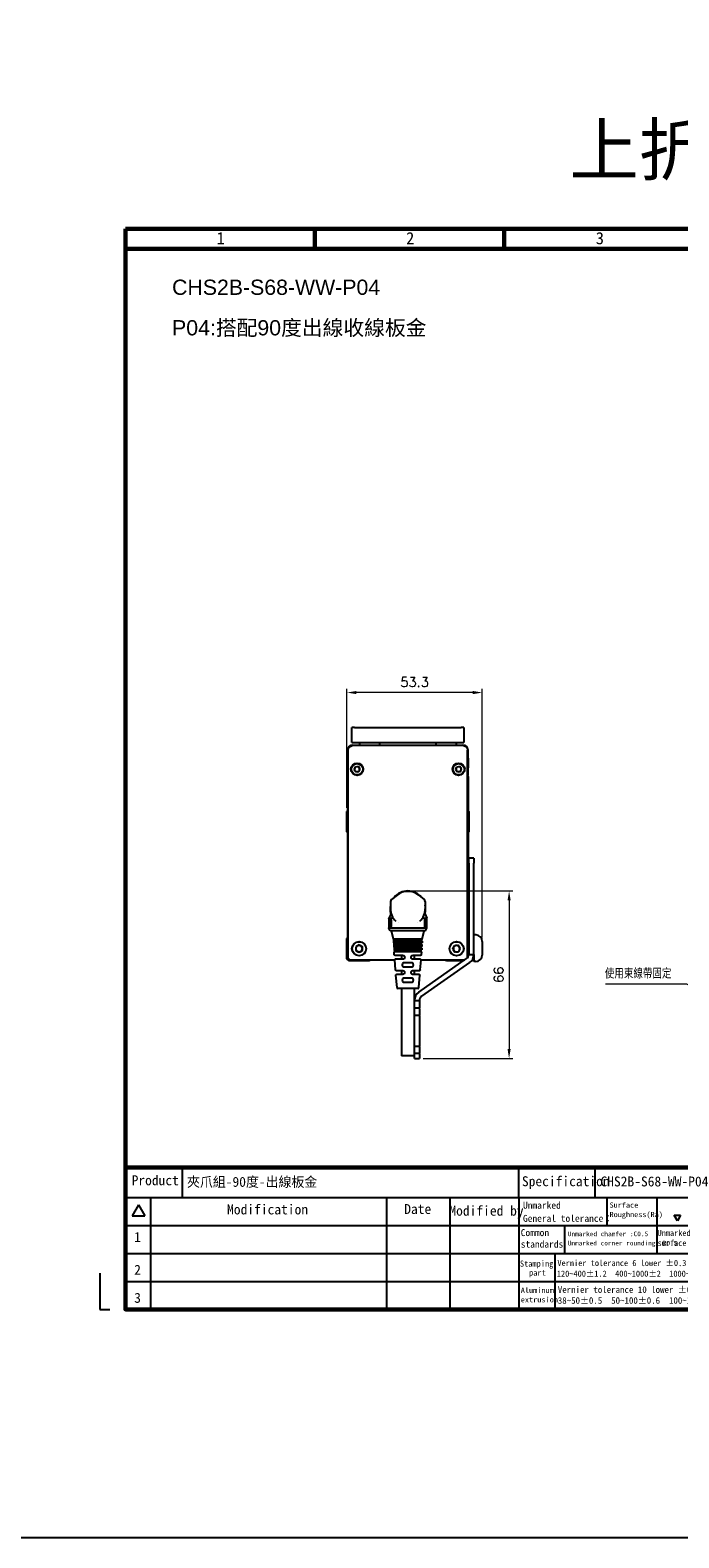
# Model space of a CAD drawing. Header units: inches. Extents: x 0 to 6721, y -3375 to 1330.
# Tile 171 of 198: x 6019 to 6274, y -1544 to -950. Entities that reach past the tile are written whole.
import ezdxf
from ezdxf.enums import TextEntityAlignment as Align

# ---------------------------------------------------------------- set-up
doc = ezdxf.new("R2010")
doc.units = ezdxf.units.IN
doc.header["$MEASUREMENT"] = 0
doc.linetypes.add('SLD-實線', pattern=[0])
for name, color, linetype, lineweight in [('AM_0', 7, 'Continuous', 30), ('AM_5', 3, 'Continuous', 15), ('可見 (ISO)', 7, 'Continuous', 25)]:
    doc.layers.add(name, color=color, linetype=linetype, lineweight=lineweight)
doc.layers.add('BORDER', color=7, linetype='Continuous')
doc.layers.add('圖框', color=7, linetype='SLD-實線')
doc.styles.get("Standard").update_dxf_attribs({"font": 'arial.ttf'})
doc.styles.add('尺寸標註', font='romans.shx', dxfattribs={"bigfont": 'CHINESET.SHX'})
doc.styles.add('標題欄', font='txt')
doc.dimstyles.new('CNS1.5', dxfattribs={"dimtxt": 3.75, "dimasz": 3.75, "dimexe": 1.5, "dimexo": 1.5, "dimgap": 2.25, "dimtad": 1, "dimtoh": 1, "dimdsep": 46, "dimtxsty": '尺寸標註', "dimcen": 0, "dimclrd": 2, "dimclre": 2, "dimclrt": 1, "dimadec": 0, "dimazin": 2, "dimtp": 0.1, "dimtm": 0.1, "dimtfac": 0.71, "dimtmove": 0, "dimatfit": 0, "dimfxl": 0, "dimlwd": 13, "dimlwe": 13, "dimarcsym": 0})
doc.dimstyles.new('CNS1.5$0', dxfattribs={"dimtxt": 3.75, "dimasz": 3.75, "dimexe": 1.5, "dimexo": 1.5, "dimgap": 2.25, "dimtad": 1, "dimtoh": 1, "dimdsep": 46, "dimtxsty": '尺寸標註', "dimcen": 0, "dimclrd": 2, "dimclre": 2, "dimclrt": 1, "dimadec": 0, "dimazin": 2, "dimtp": 0.1, "dimtm": 0.1, "dimtfac": 0.71, "dimtmove": 0, "dimatfit": 0, "dimfxl": 0, "dimlwd": 13, "dimlwe": 13, "dimarcsym": 0})

# ---------------------------------------------------------------- blocks, each defined once
blk = doc.blocks.new('A4-英文圖框-橫式')
at = {"layer": 'BORDER', "color": 123, "linetype": 'Continuous', "lineweight": 60, "ltscale": 25.4}
for p, q in [((2201.45, 183.5), (2201.45, 188.79)), ((2251.2, 183.5), (2251.2, 188.79)), ((2151.7, 183.5), (2549.79, 183.5)), ((2151.7, -57.78), (2549.79, -57.78))]:
    blk.add_line(p, q, dxfattribs=at)
at = {"layer": 'BORDER', "color": 60, "linetype": 'Continuous', "ltscale": 25.4}
for p, q in [((2166.7, -65.63), (2166.7, -57.78)), ((2255, -65.63), (2255, -57.78)), ((2275.1, -65.63), (2275.1, -57.78)), ((2151.7, -65.63), (2549.79, -65.63)), ((2158.28, -65.63), (2158.28, -95.06)), ((2220.31, -65.63), (2220.31, -95.06)), ((2236.88, -65.63), (2236.88, -95.06)), ((2255, -65.63), (2255, -95.06)), ((2278.15, -65.63), (2278.15, -72.99)), ((2291.22, -65.63), (2291.22, -80.35)), ((2155.17, -67.6), (2153.51, -70.48)), ((2153.51, -70.48), (2156.84, -70.48)), ((2155.17, -67.6), (2156.84, -70.48)), ((2151.7, -72.99), (2364.21, -72.99)), ((2266.98, -72.99), (2266.98, -80.35)), ((2151.7, -80.35), (2364.21, -80.35)), ((2264.44, -80.35), (2264.44, -87.7)), ((2151.7, -87.7), (2364.21, -87.7)), ((2264.44, -87.7), (2264.44, -95.06))]:
    blk.add_line(p, q, dxfattribs=at)
at = {"layer": 'BORDER', "color": 2, "linetype": 'Continuous', "ltscale": 25.4}
for p, q in [((2296.65, -71.76), (2295.82, -70.33)), ((2295.82, -70.33), (2297.47, -70.33)), ((2297.47, -70.33), (2296.65, -71.76))]:
    blk.add_line(p, q, dxfattribs=at)
at = {"layer": 'BORDER', "color": 123, "linetype": 'Continuous', "ltscale": 25.4}
for p, q in [((2145.01, -85.54), (2145.01, -95.06)), ((2145.01, -95.06), (2147.66, -95.06))]:
    blk.add_line(p, q, dxfattribs=at)
at = {"layer": 'BORDER', "color": 123, "linetype": 'Continuous', "lineweight": 60, "ltscale": 25.4}
blk.add_lwpolyline([(2151.7, 188.79), (2555.09, 188.79), (2555.09, -95.06), (2151.7, -95.06)], close=True, dxfattribs=at)
at = {"color": 60, "style": '標題欄'}
for s, p in [('1', (2175.64, 184.72)), ('2', (2225.41, 184.72)), ('3', (2275.22, 184.72))]:
    blk.add_text(s, height=3.18, dxfattribs=at).set_placement(p)
at = {"layer": '圖框', "style": '標題欄'}
for s, height, p in [('Product', 2.605, (2153.34, -59.85)), ('Specification', 2.6053, (2255.83, -60.09)), ('Modification', 2.6053, (2178.41, -67.5)), ('Unmarked', 1.824, (2256.11, -66.79)), ('Surface', 1.377, (2278.84, -66.96)), ('Date', 2.605, (2224.93, -67.39)), ('Modified by', 2.6053, (2236.78, -67.84)), ('General tolerance：', 1.8237, (2256.11, -70.24)), ('Roughness(Ra)', 1.377, (2278.84, -69.44)), ('1', 2.61, (2154.01, -74.74)), ('Common', 1.824, (2255.52, -73.98)), ('Unmarked chamfer :C0.5', 1.2273, (2267.87, -74.6)), ('Unmarked', 1.596, (2291.45, -74.18)), ('standards', 1.824, (2255.52, -77.01)), ('Unmarked corner rounding: R0.5', 1.2273, (2267.85, -77.03)), ('surface roughness :', 1.5965, (2291.45, -76.81)), ('Stamping', 1.614, (2255.3, -82.23)), ('Vernier tolerance 6 lower %%P0.3  6~30%%P0.5  30~120%%P0.8', 1.6062, (2265.15, -82.07)), ('2', 2.61, (2154.01, -83.35)), (' part', 1.614, (2256.6, -84.6)), ('120~400%%P1.2  400~1000%%P2  1000~2000%%P3', 1.6062, (2265, -84.87)), ('3', 2.61, (2154.01, -90.71)), ('Aluminum', 1.39, (2255.52, -89.35)), ('Vernier tolerance 10 lower %%P0.2  10~25%%P0.25  25~38%%P0.3', 1.7169, (2265.25, -89.01)), ('extrusion', 1.39, (2255.52, -91.81)), ('38~50%%P0.5  50~100%%P0.6  100~180%%P0.8  180 up %%P1.0', 1.7169, (2265.25, -91.86))]:
    blk.add_text(s, height=height, dxfattribs=at).set_placement(p, align=Align.TOP_LEFT)
blk = doc.blocks.new('*D516')
at = {"layer": 'AM_5', "color": 2, "lineweight": 13}
for p, q in [((6143.58, -1256.2), (6143.58, -1209.27)), ((6193.13, -1210.77), (6147.33, -1210.77)), ((6196.88, -1307.31), (6196.88, -1209.27))]:
    blk.add_line(p, q, dxfattribs=at)
at = {"layer": 'AM_5', "color": 2}
for points in [[(6147.33, -1210.15), (6147.33, -1211.4), (6143.58, -1210.77)], [(6193.13, -1210.15), (6193.13, -1211.4), (6196.88, -1210.77)]]:
    blk.add_solid(points, dxfattribs=at)
at = {"layer": 'Defpoints', "color": 0}
for p in [(6143.58, -1210.77), (6143.58, -1257.7), (6196.88, -1308.81)]:
    blk.add_point(p, dxfattribs=at)
at = {"layer": 'AM_5', "color": 1, "insert": (6170.23, -1206.65), "char_height": 3.75, "attachment_point": 5, "style": '尺寸標註'}
blk.add_mtext('53.3', dxfattribs=at)
blk = doc.blocks.new('*D517')
at = {"layer": 'AM_5', "color": 2, "lineweight": 13}
for p, q in [((6169.08, -1288.95), (6208.96, -1288.95)), ((6207.46, -1292.7), (6207.46, -1351.2)), ((6173.65, -1354.95), (6208.96, -1354.95))]:
    blk.add_line(p, q, dxfattribs=at)
at = {"layer": 'AM_5', "color": 2}
for points in [[(6206.84, -1292.7), (6208.09, -1292.7), (6207.46, -1288.95)], [(6206.84, -1351.2), (6208.09, -1351.2), (6207.46, -1354.95)]]:
    blk.add_solid(points, dxfattribs=at)
at = {"layer": 'Defpoints', "color": 0}
for p in [(6167.58, -1288.95), (6172.15, -1354.95), (6207.46, -1354.95)]:
    blk.add_point(p, dxfattribs=at)
at = {"layer": 'AM_5', "color": 1, "insert": (6203.34, -1321.95), "char_height": 3.75, "attachment_point": 5, "rotation": 90, "style": '尺寸標註'}
blk.add_mtext('66', dxfattribs=at)

msp = doc.modelspace()

# ---------------------------------------------------------------- linework, layer by layer
at = {"color": 2}
msp.add_lwpolyline([(5316.223, 789.318), (6721.395, 789.318), (6721.395, -1543.813), (5316.223, -1543.813)], close=True, dxfattribs=at)
at = {"layer": '可見 (ISO)'}
for p, q in [((6145.578, -1230.501), (6145.578, -1224.501)), ((6146.578, -1224.501), (6145.578, -1224.501)), ((6146.578, -1224.501), (6188.578, -1224.501)), ((6189.578, -1224.501), (6188.578, -1224.501)), ((6189.578, -1224.501), (6189.578, -1230.501)), ((6143.878, -1233.501), (6143.878, -1242.001)), ((6144.057, -1315.522), (6144.057, -1233.431)), ((6145.578, -1230.501), (6146.578, -1230.501)), ((6145.878, -1231.501), (6189.278, -1231.501)), ((6146.578, -1230.501), (6188.578, -1230.501)), ((6148.578, -1230.501), (6148.578, -1231.501)), ((6156.528, -1231.501), (6156.528, -1230.501)), ((6178.628, -1230.501), (6178.628, -1231.501)), ((6186.578, -1230.501), (6186.578, -1231.501)), ((6188.578, -1230.501), (6189.578, -1230.501)), ((6191.098, -1315.218), (6191.098, -1233.431)), ((6191.278, -1242.001), (6191.278, -1233.501)), ((6143.678, -1236.601), (6143.678, -1240.401)), ((6143.878, -1236.601), (6143.678, -1236.601)), ((6143.878, -1240.401), (6143.678, -1240.401)), ((6146.401, -1241.1), (6146.904, -1240.032)), ((6146.401, -1241.1), (6147.075, -1242.069)), ((6146.904, -1240.032), (6148.081, -1239.933)), ((6148.754, -1240.903), (6148.081, -1239.933)), ((6148.251, -1241.971), (6148.754, -1240.903)), ((6186.402, -1241.111), (6186.895, -1240.038)), ((6186.402, -1241.111), (6187.085, -1242.074)), ((6186.895, -1240.038), (6188.07, -1239.928)), ((6188.753, -1240.891), (6188.07, -1239.928)), ((6188.261, -1241.964), (6188.753, -1240.891)), ((6191.278, -1236.601), (6191.478, -1236.601)), ((6191.278, -1240.401), (6191.478, -1240.401)), ((6191.478, -1240.401), (6191.478, -1236.601)), ((6143.878, -1242.001), (6143.878, -1243.501)), ((6144.057, -1243.501), (6143.878, -1243.501)), ((6143.878, -1243.801), (6144.057, -1243.622)), ((6143.878, -1257.401), (6143.878, -1243.801)), ((6148.251, -1241.971), (6147.075, -1242.069)), ((6188.261, -1241.964), (6187.085, -1242.074)), ((6188.702, -1243.251), (6188.702, -1243.251)), ((6190.278, -1241.532), (6190.278, -1241.532)), ((6190.278, -1241.532), (6190.278, -1241.532)), ((6191.278, -1243.501), (6191.098, -1243.501)), ((6191.098, -1243.622), (6191.278, -1243.801)), ((6191.278, -1243.501), (6191.278, -1242.001)), ((6191.278, -1243.801), (6191.278, -1257.401)), ((6143.578, -1257.701), (6143.878, -1257.401)), ((6143.578, -1265.701), (6143.578, -1257.701)), ((6191.278, -1257.401), (6191.578, -1257.701)), ((6191.578, -1257.701), (6191.578, -1265.701)), ((6143.878, -1266.001), (6143.578, -1265.701)), ((6143.878, -1307.379), (6143.878, -1266.001)), ((6191.578, -1265.701), (6191.278, -1266.001)), ((6191.278, -1266.001), (6191.278, -1307.379)), ((6191.578, -1278.001), (6191.578, -1276.001)), ((6193.578, -1276.001), (6191.578, -1276.001)), ((6193.578, -1276.001), (6193.578, -1278.001)), ((6191.578, -1278.001), (6191.578, -1313.919)), ((6193.578, -1313.919), (6193.578, -1278.001)), ((6160.728, -1293.133), (6160.728, -1295.951)), ((6163.308, -1290.594), (6161.104, -1292.351)), ((6171.847, -1290.594), (6174.051, -1292.351)), ((6174.428, -1293.133), (6174.428, -1295.951)), ((6160.817, -1298.053), (6160.078, -1299.651)), ((6160.078, -1299.651), (6161.215, -1299.651)), ((6160.078, -1299.851), (6160.078, -1299.651)), ((6160.094, -1300.351), (6160.094, -1302.951)), ((6160.507, -1302.951), (6160.507, -1300.351)), ((6160.826, -1300.351), (6160.826, -1302.951)), ((6160.944, -1300.351), (6160.944, -1302.951)), ((6161.813, -1299.651), (6161.813, -1299.651)), ((6173.342, -1299.651), (6173.342, -1299.651)), ((6173.94, -1299.651), (6175.078, -1299.651)), ((6174.211, -1302.951), (6174.211, -1300.351)), ((6174.33, -1300.351), (6174.33, -1302.951)), ((6174.338, -1298.053), (6175.078, -1299.651)), ((6174.649, -1300.351), (6174.649, -1302.951)), ((6175.061, -1302.951), (6175.061, -1300.351)), ((6175.078, -1299.851), (6175.078, -1299.651)), ((6160.078, -1303.651), (6160.078, -1303.451)), ((6175.078, -1303.651), (6160.078, -1303.651)), ((6160.578, -1304.651), (6160.078, -1303.651)), ((6174.578, -1304.651), (6160.578, -1304.651)), ((6161.953, -1307.991), (6161.203, -1304.651)), ((6163.783, -1301.546), (6163.783, -1301.546)), ((6171.372, -1301.546), (6171.372, -1301.546)), ((6173.203, -1307.991), (6173.953, -1304.651)), ((6174.578, -1304.651), (6175.078, -1303.651)), ((6175.078, -1303.651), (6175.078, -1303.451)), ((6194.318, -1306.251), (6193.578, -1306.251)), ((6143.578, -1307.679), (6143.878, -1307.379)), ((6143.578, -1315.679), (6143.578, -1307.679)), ((6148.378, -1310.223), (6147.098, -1310.962)), ((6147.098, -1310.962), (6147.098, -1312.44)), ((6148.378, -1313.179), (6147.098, -1312.44)), ((6148.378, -1310.223), (6149.658, -1310.962)), ((6149.658, -1312.44), (6148.378, -1313.179)), ((6149.658, -1312.44), (6149.658, -1310.962)), ((6173.203, -1307.991), (6161.953, -1307.991)), ((6173.203, -1308.691), (6161.953, -1308.691)), ((6161.953, -1308.691), (6161.953, -1309.391)), ((6173.203, -1309.391), (6161.953, -1309.391)), ((6162.102, -1308.691), (6162.053, -1307.991)), ((6173.078, -1310.091), (6162.078, -1310.091)), ((6162.078, -1310.091), (6162.078, -1310.791)), ((6173.078, -1310.791), (6162.078, -1310.791)), ((6173.028, -1311.491), (6162.128, -1311.491)), ((6162.128, -1311.491), (6162.128, -1312.191)), ((6173.028, -1312.191), (6162.128, -1312.191)), ((6162.199, -1310.091), (6162.15, -1309.391)), ((6162.297, -1311.491), (6162.248, -1310.791)), ((6162.395, -1312.891), (6162.346, -1312.191)), ((6172.76, -1312.891), (6172.809, -1312.191)), ((6172.858, -1311.491), (6172.907, -1310.791)), ((6172.956, -1310.091), (6173.005, -1309.391)), ((6173.028, -1311.491), (6173.028, -1312.191)), ((6173.054, -1308.691), (6173.103, -1307.991)), ((6173.078, -1310.091), (6173.078, -1310.791)), ((6173.203, -1308.691), (6173.203, -1309.391)), ((6183.852, -1311.297), (6183.852, -1311.297)), ((6185.304, -1311.819), (6185.939, -1310.484)), ((6185.304, -1311.819), (6186.143, -1313.036)), ((6185.939, -1310.484), (6187.412, -1310.366)), ((6186.374, -1308.794), (6186.374, -1308.794)), ((6188.251, -1311.583), (6187.412, -1310.366)), ((6187.616, -1312.918), (6188.251, -1311.583)), ((6191.278, -1307.379), (6191.578, -1307.679)), ((6196.878, -1308.811), (6196.878, -1314.191)), ((6144.4, -1316.501), (6143.578, -1315.679)), ((6152.4, -1316.501), (6144.4, -1316.501)), ((6152.7, -1316.201), (6152.4, -1316.501)), ((6162.403, -1316.201), (6152.7, -1316.201)), ((6173.028, -1312.891), (6162.128, -1312.891)), ((6162.226, -1314.078), (6162.128, -1312.891)), ((6162.726, -1320.085), (6162.394, -1316.097)), ((6162.423, -1314.261), (6165.588, -1314.305)), ((6165.588, -1315.839), (6162.591, -1315.881)), ((6165.078, -1314.298), (6165.078, -1315.846)), ((6165.395, -1318.116), (6165.395, -1318.035)), ((6166.328, -1315.055), (6166.328, -1315.089)), ((6167.578, -1317.107), (6167.578, -1317.29)), ((6167.578, -1317.29), (6167.578, -1317.311)), ((6168.828, -1315.089), (6168.828, -1315.055)), ((6169.567, -1314.305), (6172.732, -1314.261)), ((6172.564, -1315.881), (6169.567, -1315.839)), ((6169.76, -1318.109), (6169.76, -1318.035)), ((6170.078, -1314.298), (6170.078, -1315.846)), ((6171.855, -1328.77), (6190.725, -1315.557)), ((6172.429, -1320.085), (6172.761, -1316.097)), ((6182.455, -1316.201), (6172.752, -1316.201)), ((6172.929, -1314.078), (6173.028, -1312.891)), ((6191.872, -1317.196), (6173.002, -1330.408)), ((6182.755, -1316.501), (6182.455, -1316.201)), ((6189.377, -1316.501), (6182.755, -1316.501)), ((6187.616, -1312.918), (6186.143, -1313.036)), ((6191.578, -1313.919), (6193.578, -1313.919)), ((6192.993, -1316.001), (6193.578, -1316.001)), ((6193.578, -1314.001), (6193.577, -1314.001)), ((6193.578, -1313.919), (6193.578, -1314.001)), ((6193.578, -1314.001), (6193.578, -1315.001)), ((6193.578, -1315.001), (6193.578, -1316.001)), ((6193.578, -1316.001), (6193.578, -1316.751)), ((6194.318, -1316.751), (6193.578, -1316.751)), ((6163.305, -1327.037), (6162.893, -1322.09)), ((6162.923, -1320.268), (6165.588, -1320.305)), ((6165.588, -1321.839), (6163.09, -1321.874)), ((6165.078, -1320.298), (6165.078, -1321.846)), ((6165.395, -1324.109), (6165.395, -1324.035)), ((6166.328, -1321.055), (6166.328, -1321.089)), ((6167.578, -1318.852), (6167.578, -1318.833)), ((6167.578, -1323.111), (6167.578, -1323.294)), ((6167.578, -1323.294), (6167.578, -1323.311)), ((6168.828, -1321.089), (6168.828, -1321.055)), ((6169.567, -1320.305), (6172.233, -1320.268)), ((6172.066, -1321.874), (6169.567, -1321.839)), ((6169.76, -1324.109), (6169.76, -1324.035)), ((6170.078, -1320.298), (6170.078, -1321.846)), ((6171.85, -1327.037), (6172.262, -1322.09)), ((6171.552, -1327.312), (6163.604, -1327.312)), ((6165.078, -1327.312), (6165.078, -1353.951)), ((6167.578, -1324.848), (6167.578, -1324.833)), ((6167.578, -1325.065), (6167.578, -1324.848)), ((6170.078, -1327.312), (6170.078, -1353.951)), ((6170.15, -1334.746), (6170.15, -1332.046)), ((6170.15, -1332.046), (6172.15, -1332.046)), ((6170.15, -1335.046), (6170.15, -1334.746)), ((6170.15, -1335.046), (6172.15, -1335.046)), ((6170.15, -1335.046), (6170.15, -1335.346)), ((6170.15, -1337.746), (6170.15, -1335.346)), ((6172.15, -1332.046), (6172.15, -1334.746)), ((6172.15, -1334.746), (6172.15, -1335.046)), ((6172.15, -1335.346), (6172.15, -1335.046)), ((6172.15, -1335.346), (6172.15, -1337.746)), ((6170.15, -1337.746), (6170.15, -1338.046)), ((6170.15, -1338.346), (6170.15, -1338.046)), ((6172.15, -1338.046), (6170.15, -1338.046)), ((6170.15, -1349.746), (6170.15, -1338.346)), ((6172.15, -1338.046), (6172.15, -1337.746)), ((6172.15, -1338.046), (6172.15, -1338.346)), ((6172.15, -1338.346), (6172.15, -1349.746)), ((6170.078, -1353.951), (6165.078, -1353.951)), ((6170.15, -1350.046), (6170.15, -1349.746)), ((6170.15, -1350.046), (6170.15, -1350.346)), ((6170.15, -1350.046), (6172.15, -1350.046)), ((6170.15, -1352.746), (6170.15, -1350.346)), ((6170.15, -1352.746), (6170.15, -1353.046)), ((6170.15, -1353.346), (6170.15, -1353.046)), ((6172.15, -1353.046), (6170.15, -1353.046)), ((6170.15, -1353.964), (6170.15, -1353.346)), ((6170.15, -1354.954), (6170.15, -1353.964)), ((6172.15, -1349.746), (6172.15, -1350.046)), ((6172.15, -1350.346), (6172.15, -1350.046)), ((6172.15, -1350.346), (6172.15, -1352.746)), ((6172.15, -1353.046), (6172.15, -1352.746)), ((6172.15, -1353.046), (6172.15, -1353.346)), ((6172.15, -1353.346), (6172.15, -1353.964)), ((6172.15, -1353.964), (6172.15, -1354.954)), ((6170.15, -1354.954), (6172.15, -1354.954))]:
    msp.add_line(p, q, dxfattribs=at)
for centre, radius in [((6147.578, -1241.001), 2.4), ((6147.578, -1241.001), 2.25), ((6187.578, -1241.001), 2.4), ((6187.578, -1241.001), 2.25), ((6148.378, -1311.701), 2.8), ((6148.378, -1311.701), 2.75), ((6186.778, -1311.701), 2.8), ((6186.778, -1311.701), 2.75)]:
    msp.add_circle(centre, radius, dxfattribs=at)
for centre, radius, start, end in [((6145.878, -1233.501), 2, 90, 180), ((6189.278, -1233.501), 2, 0, 90), ((6147.578, -1241.001), 1.023, 154.78831, 214.78831), ((6147.578, -1241.001), 1.023, 94.78831, 154.78831), ((6147.578, -1241.001), 1.023, 34.78831, 94.78831), ((6147.578, -1241.001), 1.023, 274.78831, 334.78831), ((6147.578, -1241.001), 1.023, 334.78831, 34.78831), ((6187.578, -1241.001), 1.023, 155.338378, 215.338378), ((6187.578, -1241.001), 1.023, 95.338378, 155.338378), ((6187.578, -1241.001), 1.023, 35.338378, 95.338378), ((6187.578, -1241.001), 1.023, 275.338378, 335.338378), ((6187.578, -1241.001), 1.023, 335.338378, 35.338378), ((6147.578, -1241.001), 1.023, 214.78831, 274.78831), ((6148.578, -1246.501), 3.25, 87.180865, 87.181342), ((6187.578, -1241.001), 1.023, 215.338378, 275.338378), ((6167.578, -1295.951), 7, 39.562417, 140.437583), ((6167.578, -1295.951), 7, 168.117363, 196.443612), ((6161.728, -1293.133), 1, 128.554946, 180), ((6167.578, -1295.951), 6.85, 51.445054, 128.554946), ((6173.428, -1293.133), 1, 0, 51.445054), ((6167.578, -1295.951), 7, 343.557469, 11.882637), ((6167.578, -1295.951), 6.85, 180, 225.754377), ((6167.578, -1295.951), 6.85, 314.245623, 0), ((6194.318, -1308.811), 2.56, 0, 90), ((6148.378, -1311.701), 1.28, 120, 180), ((6148.378, -1311.701), 1.28, 180, 240), ((6148.378, -1311.701), 1.28, 60, 120), ((6148.378, -1311.701), 1.28, 0, 60), ((6148.378, -1311.701), 1.28, 300, 0), ((6186.778, -1311.701), 1.28, 154.577252, 214.577252), ((6186.778, -1311.701), 1.28, 94.577252, 154.577252), ((6186.778, -1311.701), 1.28, 214.577252, 274.577252), ((6186.778, -1311.701), 1.28, 34.577252, 94.577252), ((6186.778, -1311.701), 1.28, 274.577252, 334.577252), ((6186.778, -1311.701), 1.28, 334.577252, 34.577252), ((6148.378, -1311.701), 1.28, 240, 300), ((6189.578, -1313.919), 2, 305, 0), ((6189.578, -1313.919), 4, 305, 0), ((6194.318, -1314.191), 2.56, 270, 0), ((6163.604, -1327.012), 0.3, 184.7568, 270), ((6174.15, -1332.046), 4, 125, 180), ((6171.552, -1327.012), 0.3, 270, 355.2432), ((6174.15, -1332.046), 2, 125, 180)]:
    msp.add_arc(centre, radius, start, end, dxfattribs=at)
for centre, major_axis, ratio, start_param, end_param in [((6145.801, -1232.175), (-0.002, 0.5), 0.2392963, 6.2652097, 6.2831854), ((6165.005, -1232.848), (-79.567, -0.039), 0.0153068, 4.6800434, 4.9561374), ((6170.15, -1232.848), (-79.567, 0.039), 0.0153068, 4.4686406, 4.7447346), ((6189.354, -1232.175), (0.002, 0.5), 0.2392963, 0, 0.0179756), ((6144.557, -1316.022), (-0.5, 0.5), 0.0174471, 0.0174613, 0.9143916), ((6144.557, -1315.522), (-0.496, -0.492), 0.1294503, 4.8405104, 5.2588381), ((6167.578, -1314.485), (-90.987, 0), 0.0174524, 1.3150087, 1.5137941), ((6167.577, -1317.333), (2.5, -0.035), 0.0087257, 1.5707818, 2.2327913), ((6167.578, -1317.333), (2.5, 0.035), 0.0087257, 0.9088014, 1.5708108), ((6167.578, -1314.485), (-90.987, 0), 0.0174524, 1.6277987, 1.8204572), ((6190.598, -1315.522), (-0.496, 0.492), 0.1294503, 4.5415587, 4.5842676), ((6167.578, -1318.811), (-2.5, -0.044), 0.0087242, 0.9086288, 1.570644), ((6167.577, -1323.333), (2.5, -0.035), 0.0087257, 1.5707818, 2.2327913), ((6167.578, -1318.811), (-2.5, 0.035), 0.0087257, 1.5707818, 2.2327913), ((6167.578, -1323.333), (2.5, 0.035), 0.0087257, 0.9088014, 1.5708108), ((6167.577, -1324.811), (-2.5, -0.035), 0.0087257, 0.9088014, 1.5708108), ((6167.578, -1324.811), (-2.5, 0.035), 0.0087257, 1.5707818, 2.2327913)]:
    msp.add_ellipse(centre, major_axis=major_axis, ratio=ratio, start_param=start_param, end_param=end_param, dxfattribs=at)
for points, knots in [([(6144.057, -1233.431), (6144.057, -1233.247), (6144.087, -1233.062), (6144.201, -1232.709), (6144.289, -1232.538), (6144.455, -1232.313), (6144.516, -1232.242), (6144.72, -1232.042), (6144.881, -1231.929), (6145.227, -1231.764), (6145.415, -1231.71), (6145.669, -1231.68), (6145.734, -1231.676), (6145.799, -1231.675)], [0, 0, 0, 0, 0.05494269, 0.05494269, 0.11138745, 0.11138745, 0.13943368, 0.13943368, 0.19774962, 0.19774962, 0.25582216, 0.25582216, 0.27565889, 0.27565889, 0.27565889, 0.27565889]), ([(6189.356, -1231.675), (6189.546, -1231.676), (6189.738, -1231.709), (6190.1, -1231.834), (6190.273, -1231.928), (6190.575, -1232.165), (6190.709, -1232.31), (6190.917, -1232.631), (6190.996, -1232.811), (6191.079, -1233.138), (6191.098, -1233.285), (6191.098, -1233.431)], [0, 0, 0, 0, 0.05790911, 0.05790911, 0.11627923, 0.11627923, 0.17432168, 0.17432168, 0.23175899, 0.23175899, 0.27554134, 0.27554134, 0.27554134, 0.27554134]), ([(6160.078, -1299.851), (6160.078, -1299.851), (6160.078, -1299.864), (6160.082, -1299.915), (6160.084, -1299.953), (6160.088, -1300.042), (6160.09, -1300.098), (6160.093, -1300.221), (6160.094, -1300.288), (6160.094, -1300.351)], [0.226083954, 0.226083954, 0.226083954, 0.226083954, 0.244924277, 0.244924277, 0.2637646, 0.2637646, 0.282604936, 0.282604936, 0.301445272, 0.301445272, 0.301445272, 0.301445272]), ([(6160.507, -1300.351), (6160.507, -1300.289), (6160.511, -1300.222), (6160.529, -1300.101), (6160.542, -1300.046), (6160.575, -1299.955), (6160.598, -1299.916), (6160.648, -1299.864), (6160.677, -1299.851), (6160.732, -1299.851), (6160.762, -1299.864), (6160.822, -1299.917), (6160.85, -1299.957), (6160.893, -1300.048), (6160.912, -1300.102), (6160.938, -1300.222), (6160.944, -1300.289), (6160.944, -1300.351)], [0.15772076, 0.15772076, 0.15772076, 0.15772076, 0.17645465, 0.17645465, 0.19518854, 0.19518854, 0.21559516, 0.21559516, 0.23600179, 0.23600179, 0.25692467, 0.25692467, 0.27784756, 0.27784756, 0.29664454, 0.29664454, 0.31544152, 0.31544152, 0.31544152, 0.31544152]), ([(6160.817, -1298.053), (6160.863, -1297.955), (6160.892, -1297.849), (6160.91, -1297.688), (6160.911, -1297.634), (6160.907, -1297.553), (6160.905, -1297.526), (6160.9, -1297.489), (6160.898, -1297.479), (6160.895, -1297.462), (6160.894, -1297.454), (6160.892, -1297.445), (6160.892, -1297.443), (6160.891, -1297.44), (6160.891, -1297.439), (6160.89, -1297.436), (6160.89, -1297.435), (6160.89, -1297.433), (6160.89, -1297.433), (6160.889, -1297.43), (6160.889, -1297.429), (6160.889, -1297.428), (6160.889, -1297.428), (6160.889, -1297.428)], [0, 0, 0, 0, 0.032385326, 0.032385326, 0.048482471, 0.048482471, 0.05661557, 0.05661557, 0.059663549, 0.059663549, 0.061951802, 0.061951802, 0.062566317, 0.062566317, 0.062967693, 0.062967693, 0.063371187, 0.063371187, 0.063774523, 0.063774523, 0.065416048, 0.065416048, 0.066410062, 0.066410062, 0.066410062, 0.066410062]), ([(6160.876, -1300.012), (6160.861, -1300.054), (6160.848, -1300.105), (6160.83, -1300.222), (6160.826, -1300.289), (6160.826, -1300.351)], [0.12226327, 0.12226327, 0.12226327, 0.12226327, 0.139703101, 0.139703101, 0.158427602, 0.158427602, 0.158427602, 0.158427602]), ([(6160.888, -1297.426), (6160.888, -1297.426), (6160.888, -1297.427), (6160.889, -1297.431), (6160.891, -1297.439), (6160.894, -1297.453)], [0.074695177, 0.074695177, 0.074695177, 0.074695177, 0.086204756, 0.086204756, 0.126105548, 0.126105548, 0.126105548, 0.126105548]), ([(6161.413, -1299.531), (6161.402, -1299.554), (6161.388, -1299.574), (6161.356, -1299.607), (6161.338, -1299.619), (6161.286, -1299.645), (6161.249, -1299.651), (6161.215, -1299.651)], [0.000001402, 0.000001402, 0.000001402, 0.000001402, 0.00932853, 0.00932853, 0.019592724, 0.019592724, 0.03886697, 0.03886697, 0.03886697, 0.03886697]), ([(6161.413, -1299.531), (6161.46, -1299.435), (6161.486, -1299.339), (6161.493, -1299.165), (6161.48, -1299.088), (6161.447, -1299.008), (6161.442, -1298.997), (6161.437, -1298.988)], [0.000001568, 0.000001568, 0.000001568, 0.000001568, 0.037733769, 0.037733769, 0.070683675, 0.070683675, 0.075426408, 0.075426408, 0.075426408, 0.075426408]), ([(6173.742, -1299.531), (6173.695, -1299.435), (6173.67, -1299.339), (6173.662, -1299.165), (6173.675, -1299.088), (6173.708, -1299.007), (6173.713, -1298.997), (6173.718, -1298.988)], [-0.070670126, -0.070670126, -0.070670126, -0.070670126, -0.032952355, -0.032952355, 0, 0, 0.004719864, 0.004719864, 0.004719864, 0.004719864]), ([(6173.94, -1299.651), (6173.906, -1299.651), (6173.869, -1299.645), (6173.817, -1299.619), (6173.799, -1299.607), (6173.767, -1299.574), (6173.754, -1299.554), (6173.742, -1299.531)], [0.000003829, 0.000003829, 0.000003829, 0.000003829, 0.019270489, 0.019270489, 0.029540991, 0.029540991, 0.038873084, 0.038873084, 0.038873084, 0.038873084]), ([(6174.211, -1300.351), (6174.211, -1300.289), (6174.218, -1300.222), (6174.243, -1300.102), (6174.262, -1300.048), (6174.305, -1299.957), (6174.334, -1299.917), (6174.393, -1299.864), (6174.424, -1299.851), (6174.479, -1299.851), (6174.507, -1299.864), (6174.557, -1299.916), (6174.58, -1299.955), (6174.613, -1300.046), (6174.626, -1300.101), (6174.644, -1300.222), (6174.649, -1300.289), (6174.649, -1300.351)], [0.15772076, 0.15772076, 0.15772076, 0.15772076, 0.17651774, 0.17651774, 0.19531472, 0.19531472, 0.2162376, 0.2162376, 0.23716049, 0.23716049, 0.25756711, 0.25756711, 0.27797373, 0.27797373, 0.29670763, 0.29670763, 0.31544152, 0.31544152, 0.31544152, 0.31544152]), ([(6174.267, -1297.428), (6174.267, -1297.428), (6174.267, -1297.427), (6174.267, -1297.427), (6174.267, -1297.427), (6174.267, -1297.427), (6174.267, -1297.426), (6174.267, -1297.425), (6174.267, -1297.425), (6174.268, -1297.423), (6174.268, -1297.423), (6174.268, -1297.421), (6174.268, -1297.421), (6174.268, -1297.421), (6174.268, -1297.421), (6174.268, -1297.422), (6174.268, -1297.422), (6174.268, -1297.423), (6174.268, -1297.424), (6174.267, -1297.424), (6174.267, -1297.425), (6174.267, -1297.425), (6174.267, -1297.426), (6174.267, -1297.427), (6174.266, -1297.429), (6174.265, -1297.437), (6174.263, -1297.443), (6174.26, -1297.46), (6174.259, -1297.47), (6174.254, -1297.501), (6174.251, -1297.522), (6174.246, -1297.583), (6174.244, -1297.625), (6174.25, -1297.798), (6174.282, -1297.933), (6174.338, -1298.053)], [0, 0, 0, 0, 0.000292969, 0.000292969, 0.001269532, 0.001269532, 0.00322266, 0.00322266, 0.007128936, 0.007128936, 0.014941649, 0.014941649, 0.025539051, 0.025539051, 0.030589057, 0.030589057, 0.031581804, 0.031581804, 0.031829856, 0.031829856, 0.031952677, 0.031952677, 0.032075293, 0.032075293, 0.032567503, 0.032567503, 0.034521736, 0.034521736, 0.037656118, 0.037656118, 0.043904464, 0.043904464, 0.056226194, 0.056226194, 0.096055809, 0.096055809, 0.096055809, 0.096055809]), ([(6174.33, -1300.351), (6174.33, -1300.289), (6174.325, -1300.222), (6174.307, -1300.105), (6174.294, -1300.054), (6174.279, -1300.012)], [0, 0, 0, 0, 0.018724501, 0.018724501, 0.036164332, 0.036164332, 0.036164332, 0.036164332]), ([(6175.061, -1300.351), (6175.061, -1300.288), (6175.062, -1300.221), (6175.065, -1300.098), (6175.067, -1300.042), (6175.071, -1299.953), (6175.074, -1299.915), (6175.077, -1299.864), (6175.078, -1299.851), (6175.078, -1299.851)], [0.150722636, 0.150722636, 0.150722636, 0.150722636, 0.169562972, 0.169562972, 0.188403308, 0.188403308, 0.207243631, 0.207243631, 0.226083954, 0.226083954, 0.226083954, 0.226083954]), ([(6160.094, -1302.951), (6160.094, -1303.014), (6160.093, -1303.081), (6160.09, -1303.204), (6160.088, -1303.26), (6160.084, -1303.349), (6160.082, -1303.388), (6160.078, -1303.439), (6160.078, -1303.451), (6160.078, -1303.451)], [0, 0, 0, 0, 0.018840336, 0.018840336, 0.037680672, 0.037680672, 0.056520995, 0.056520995, 0.075361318, 0.075361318, 0.075361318, 0.075361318]), ([(6160.944, -1302.951), (6160.944, -1303.016), (6160.937, -1303.084), (6160.91, -1303.207), (6160.891, -1303.262), (6160.846, -1303.35), (6160.819, -1303.388), (6160.761, -1303.439), (6160.731, -1303.451), (6160.677, -1303.451), (6160.649, -1303.439), (6160.599, -1303.389), (6160.577, -1303.35), (6160.544, -1303.261), (6160.53, -1303.206), (6160.511, -1303.082), (6160.507, -1303.015), (6160.507, -1302.951)], [0, 0, 0, 0, 0.01933817, 0.01933817, 0.03867634, 0.03867634, 0.05906106, 0.05906106, 0.07944578, 0.07944578, 0.0994875, 0.0994875, 0.11952922, 0.11952922, 0.13862872, 0.13862872, 0.15772823, 0.15772823, 0.15772823, 0.15772823]), ([(6160.826, -1302.951), (6160.826, -1303.015), (6160.83, -1303.083), (6160.849, -1303.199), (6160.861, -1303.249), (6160.876, -1303.29)], [0.158427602, 0.158427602, 0.158427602, 0.158427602, 0.177552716, 0.177552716, 0.194605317, 0.194605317, 0.194605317, 0.194605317]), ([(6174.649, -1302.951), (6174.649, -1303.015), (6174.644, -1303.082), (6174.626, -1303.206), (6174.612, -1303.261), (6174.578, -1303.35), (6174.556, -1303.389), (6174.506, -1303.439), (6174.478, -1303.451), (6174.424, -1303.451), (6174.394, -1303.439), (6174.336, -1303.388), (6174.309, -1303.35), (6174.265, -1303.262), (6174.245, -1303.207), (6174.218, -1303.084), (6174.211, -1303.016), (6174.211, -1302.951)], [0, 0, 0, 0, 0.01909951, 0.01909951, 0.03819901, 0.03819901, 0.05824073, 0.05824073, 0.07828245, 0.07828245, 0.09866717, 0.09866717, 0.11905189, 0.11905189, 0.13839006, 0.13839006, 0.15772823, 0.15772823, 0.15772823, 0.15772823]), ([(6174.279, -1303.29), (6174.294, -1303.249), (6174.307, -1303.199), (6174.325, -1303.083), (6174.33, -1303.015), (6174.33, -1302.951)], [0.280686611, 0.280686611, 0.280686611, 0.280686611, 0.297739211, 0.297739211, 0.316864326, 0.316864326, 0.316864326, 0.316864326]), ([(6175.078, -1303.451), (6175.078, -1303.451), (6175.077, -1303.439), (6175.074, -1303.388), (6175.071, -1303.349), (6175.067, -1303.26), (6175.065, -1303.204), (6175.062, -1303.081), (6175.061, -1303.014), (6175.061, -1302.951)], [0.075361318, 0.075361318, 0.075361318, 0.075361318, 0.094201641, 0.094201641, 0.113041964, 0.113041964, 0.1318823, 0.1318823, 0.150722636, 0.150722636, 0.150722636, 0.150722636]), ([(6144.557, -1316.022), (6144.557, -1316.022), (6144.554, -1316.02), (6144.544, -1316.012), (6144.536, -1316.005), (6144.508, -1315.98), (6144.484, -1315.957), (6144.427, -1315.902), (6144.395, -1315.871), (6144.324, -1315.801), (6144.284, -1315.762), (6144.245, -1315.723)], [0.000000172, 0.000000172, 0.000000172, 0.000000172, 0.008404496, 0.008404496, 0.017189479, 0.017189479, 0.032439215, 0.032439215, 0.047827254, 0.047827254, 0.064513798, 0.064513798, 0.064513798, 0.064513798]), ([(6162.423, -1314.261), (6162.416, -1314.261), (6162.408, -1314.26), (6162.394, -1314.259), (6162.387, -1314.257), (6162.366, -1314.252), (6162.353, -1314.248), (6162.317, -1314.231), (6162.294, -1314.214), (6162.259, -1314.175), (6162.245, -1314.151), (6162.231, -1314.11), (6162.228, -1314.094), (6162.226, -1314.078)], [0, 0, 0, 0, 0.002187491, 0.002187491, 0.004348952, 0.004348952, 0.008496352, 0.008496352, 0.016462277, 0.016462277, 0.024428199, 0.024428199, 0.029346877, 0.029346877, 0.029346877, 0.029346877]), ([(6162.394, -1316.097), (6162.393, -1316.076), (6162.394, -1316.054), (6162.405, -1316.012), (6162.413, -1315.992), (6162.436, -1315.955), (6162.451, -1315.939), (6162.485, -1315.911), (6162.504, -1315.9), (6162.535, -1315.889), (6162.546, -1315.886), (6162.568, -1315.882), (6162.58, -1315.881), (6162.591, -1315.881)], [0, 0, 0, 0, 0.006414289, 0.006414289, 0.012918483, 0.012918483, 0.019419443, 0.019419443, 0.02592052, 0.02592052, 0.029248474, 0.029248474, 0.032674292, 0.032674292, 0.032674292, 0.032674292]), ([(6166.041, -1317.294), (6165.907, -1317.294), (6165.763, -1317.32), (6165.609, -1317.419), (6165.554, -1317.474), (6165.478, -1317.595), (6165.446, -1317.673), (6165.405, -1317.848), (6165.395, -1317.944), (6165.395, -1318.035)], [0.44729914, 0.44729914, 0.44729914, 0.44729914, 0.49805114, 0.49805114, 0.52499224, 0.52499224, 0.55231364, 0.55231364, 0.57963504, 0.57963504, 0.57963504, 0.57963504]), ([(6165.395, -1318.116), (6165.395, -1318.207), (6165.405, -1318.303), (6165.446, -1318.477), (6165.478, -1318.556), (6165.554, -1318.676), (6165.609, -1318.732), (6165.763, -1318.831), (6165.906, -1318.856), (6166.041, -1318.855)], [0.57965845, 0.57965845, 0.57965845, 0.57965845, 0.60690808, 0.60690808, 0.63415772, 0.63415772, 0.66112017, 0.66112017, 0.71191188, 0.71191188, 0.71191188, 0.71191188]), ([(6165.588, -1314.305), (6165.68, -1314.306), (6165.774, -1314.325), (6165.862, -1314.361), (6165.951, -1314.397), (6166.034, -1314.452), (6166.104, -1314.521), (6166.174, -1314.59), (6166.231, -1314.674), (6166.269, -1314.765), (6166.308, -1314.857), (6166.328, -1314.956), (6166.328, -1315.055)], [0, 0, 0, 0, 0.25, 0.25, 0.25, 0.5, 0.5, 0.5, 0.75, 0.75, 0.75, 1, 1, 1, 1]), ([(6166.328, -1315.089), (6166.328, -1315.293), (6166.242, -1315.488), (6165.962, -1315.762), (6165.773, -1315.836), (6165.588, -1315.839)], [0, 0, 0, 0, 0.5, 0.5, 1, 1, 1, 1]), ([(6168.828, -1315.055), (6168.828, -1314.956), (6168.848, -1314.856), (6168.886, -1314.764), (6168.924, -1314.673), (6168.982, -1314.589), (6169.052, -1314.52), (6169.122, -1314.451), (6169.205, -1314.397), (6169.293, -1314.361), (6169.382, -1314.325), (6169.476, -1314.306), (6169.567, -1314.305)], [0, 0, 0, 0, 0.25, 0.25, 0.25, 0.5, 0.5, 0.5, 0.75, 0.75, 0.75, 1, 1, 1, 1]), ([(6169.567, -1315.839), (6169.474, -1315.838), (6169.38, -1315.819), (6169.292, -1315.783), (6169.205, -1315.747), (6169.122, -1315.693), (6169.052, -1315.624), (6168.983, -1315.556), (6168.926, -1315.473), (6168.887, -1315.381), (6168.848, -1315.29), (6168.828, -1315.189), (6168.828, -1315.089)], [0, 0, 0, 0, 0.25, 0.25, 0.25, 0.5, 0.5, 0.5, 0.75, 0.75, 0.75, 1, 1, 1, 1]), ([(6169.76, -1318.035), (6169.76, -1317.944), (6169.75, -1317.848), (6169.709, -1317.673), (6169.677, -1317.595), (6169.601, -1317.474), (6169.546, -1317.419), (6169.392, -1317.32), (6169.249, -1317.294), (6169.114, -1317.294)], [0, 0, 0, 0, 0.0273214, 0.0273214, 0.0546428, 0.0546428, 0.08158389, 0.08158389, 0.13233589, 0.13233589, 0.13233589, 0.13233589]), ([(6169.114, -1318.85), (6169.249, -1318.85), (6169.392, -1318.824), (6169.546, -1318.725), (6169.602, -1318.669), (6169.678, -1318.548), (6169.709, -1318.47), (6169.75, -1318.296), (6169.76, -1318.2), (6169.76, -1318.109)], [1.02693899, 1.02693899, 1.02693899, 1.02693899, 1.07774763, 1.07774763, 1.10472953, 1.10472953, 1.13199978, 1.13199978, 1.15927002, 1.15927002, 1.15927002, 1.15927002]), ([(6172.564, -1315.881), (6172.577, -1315.881), (6172.59, -1315.882), (6172.628, -1315.89), (6172.653, -1315.901), (6172.697, -1315.931), (6172.716, -1315.951), (6172.745, -1315.996), (6172.755, -1316.022), (6172.762, -1316.064), (6172.762, -1316.081), (6172.761, -1316.097)], [0, 0, 0, 0, 0.003801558, 0.003801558, 0.011767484, 0.011767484, 0.019733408, 0.019733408, 0.02769933, 0.02769933, 0.032618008, 0.032618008, 0.032618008, 0.032618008]), ([(6172.929, -1314.078), (6172.927, -1314.099), (6172.922, -1314.12), (6172.905, -1314.16), (6172.893, -1314.179), (6172.864, -1314.211), (6172.846, -1314.225), (6172.809, -1314.246), (6172.788, -1314.254), (6172.755, -1314.26), (6172.744, -1314.261), (6172.732, -1314.261)], [0, 0, 0, 0, 0.006422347, 0.006422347, 0.012926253, 0.012926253, 0.019427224, 0.019427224, 0.0259283, 0.0259283, 0.029357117, 0.029357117, 0.029357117, 0.029357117]), ([(6162.923, -1320.268), (6162.915, -1320.268), (6162.908, -1320.267), (6162.894, -1320.266), (6162.887, -1320.264), (6162.866, -1320.259), (6162.853, -1320.255), (6162.816, -1320.238), (6162.794, -1320.221), (6162.759, -1320.182), (6162.745, -1320.158), (6162.731, -1320.117), (6162.728, -1320.101), (6162.726, -1320.085)], [0, 0, 0, 0, 0.002187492, 0.002187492, 0.004348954, 0.004348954, 0.008496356, 0.008496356, 0.016462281, 0.016462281, 0.024428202, 0.024428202, 0.029346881, 0.029346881, 0.029346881, 0.029346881]), ([(6162.893, -1322.09), (6162.891, -1322.069), (6162.893, -1322.047), (6162.903, -1322.005), (6162.912, -1321.985), (6162.935, -1321.948), (6162.95, -1321.932), (6162.984, -1321.904), (6163.003, -1321.893), (6163.034, -1321.882), (6163.045, -1321.879), (6163.067, -1321.875), (6163.078, -1321.874), (6163.09, -1321.874)], [0, 0, 0, 0, 0.006414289, 0.006414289, 0.012918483, 0.012918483, 0.019419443, 0.019419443, 0.02592052, 0.02592052, 0.029248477, 0.029248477, 0.032674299, 0.032674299, 0.032674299, 0.032674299]), ([(6166.041, -1323.294), (6165.907, -1323.294), (6165.763, -1323.32), (6165.609, -1323.419), (6165.554, -1323.474), (6165.478, -1323.595), (6165.446, -1323.673), (6165.405, -1323.848), (6165.395, -1323.944), (6165.395, -1324.035)], [0.44729914, 0.44729914, 0.44729914, 0.44729914, 0.49805114, 0.49805114, 0.52499224, 0.52499224, 0.55231364, 0.55231364, 0.57963504, 0.57963504, 0.57963504, 0.57963504]), ([(6165.395, -1324.109), (6165.395, -1324.2), (6165.405, -1324.296), (6165.446, -1324.47), (6165.478, -1324.548), (6165.554, -1324.669), (6165.609, -1324.725), (6165.763, -1324.824), (6165.906, -1324.85), (6166.041, -1324.85)], [0.57963504, 0.57963504, 0.57963504, 0.57963504, 0.60690528, 0.60690528, 0.63417553, 0.63417553, 0.66115743, 0.66115743, 0.71196607, 0.71196607, 0.71196607, 0.71196607]), ([(6165.588, -1320.305), (6165.678, -1320.306), (6165.772, -1320.324), (6165.86, -1320.36), (6165.948, -1320.396), (6166.032, -1320.45), (6166.102, -1320.519), (6166.172, -1320.587), (6166.23, -1320.672), (6166.269, -1320.764), (6166.307, -1320.855), (6166.328, -1320.956), (6166.328, -1321.055)], [0, 0, 0, 0, 0.25, 0.25, 0.25, 0.5, 0.5, 0.5, 0.75, 0.75, 0.75, 1, 1, 1, 1]), ([(6166.328, -1321.089), (6166.328, -1321.295), (6166.241, -1321.49), (6165.958, -1321.764), (6165.771, -1321.836), (6165.588, -1321.839)], [0, 0, 0, 0, 0.5, 0.5, 1, 1, 1, 1]), ([(6167.578, -1319.069), (6167.578, -1319.068), (6167.578, -1319.056), (6167.578, -1319.03), (6167.578, -1319.02), (6167.578, -1318.989), (6167.578, -1318.969), (6167.578, -1318.927), (6167.578, -1318.908), (6167.578, -1318.879), (6167.578, -1318.869), (6167.578, -1318.856), (6167.578, -1318.853), (6167.578, -1318.852)], [0, 0, 0, 0, 0.0002916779, 0.0002916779, 0.0004756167, 0.0004756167, 0.0008656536, 0.0008656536, 0.0013387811, 0.0013387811, 0.0017364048, 0.0017364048, 0.0021021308, 0.0021021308, 0.0021021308, 0.0021021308]), ([(6168.828, -1321.055), (6168.828, -1320.955), (6168.848, -1320.854), (6168.887, -1320.763), (6168.926, -1320.671), (6168.983, -1320.587), (6169.054, -1320.518), (6169.124, -1320.449), (6169.207, -1320.396), (6169.296, -1320.36), (6169.384, -1320.324), (6169.477, -1320.306), (6169.567, -1320.305)], [0, 0, 0, 0, 0.25, 0.25, 0.25, 0.5, 0.5, 0.5, 0.75, 0.75, 0.75, 1, 1, 1, 1]), ([(6169.567, -1321.839), (6169.476, -1321.838), (6169.382, -1321.819), (6169.295, -1321.784), (6169.208, -1321.748), (6169.125, -1321.695), (6169.055, -1321.627), (6168.985, -1321.559), (6168.927, -1321.476), (6168.888, -1321.383), (6168.849, -1321.291), (6168.828, -1321.19), (6168.828, -1321.089)], [0, 0, 0, 0, 0.25, 0.25, 0.25, 0.5, 0.5, 0.5, 0.75, 0.75, 0.75, 1, 1, 1, 1]), ([(6169.76, -1324.035), (6169.76, -1323.944), (6169.75, -1323.848), (6169.709, -1323.673), (6169.677, -1323.595), (6169.601, -1323.474), (6169.546, -1323.419), (6169.392, -1323.32), (6169.249, -1323.294), (6169.114, -1323.294)], [0, 0, 0, 0, 0.0273214, 0.0273214, 0.0546428, 0.0546428, 0.08158389, 0.08158389, 0.13233589, 0.13233589, 0.13233589, 0.13233589]), ([(6169.114, -1324.85), (6169.249, -1324.85), (6169.392, -1324.824), (6169.546, -1324.725), (6169.602, -1324.669), (6169.678, -1324.548), (6169.709, -1324.47), (6169.75, -1324.296), (6169.76, -1324.2), (6169.76, -1324.109)], [1.02693899, 1.02693899, 1.02693899, 1.02693899, 1.07774763, 1.07774763, 1.10472953, 1.10472953, 1.13199978, 1.13199978, 1.15927002, 1.15927002, 1.15927002, 1.15927002]), ([(6172.066, -1321.874), (6172.078, -1321.874), (6172.091, -1321.875), (6172.129, -1321.883), (6172.155, -1321.894), (6172.198, -1321.924), (6172.218, -1321.944), (6172.246, -1321.989), (6172.256, -1322.015), (6172.263, -1322.057), (6172.263, -1322.074), (6172.262, -1322.09)], [0, 0, 0, 0, 0.003801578, 0.003801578, 0.011767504, 0.011767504, 0.019733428, 0.019733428, 0.027699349, 0.027699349, 0.032618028, 0.032618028, 0.032618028, 0.032618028]), ([(6172.429, -1320.085), (6172.427, -1320.106), (6172.422, -1320.127), (6172.405, -1320.167), (6172.393, -1320.185), (6172.364, -1320.218), (6172.347, -1320.232), (6172.309, -1320.253), (6172.288, -1320.26), (6172.255, -1320.267), (6172.244, -1320.268), (6172.233, -1320.268)], [0, 0, 0, 0, 0.006422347, 0.006422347, 0.012926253, 0.012926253, 0.019427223, 0.019427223, 0.0259283, 0.0259283, 0.029357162, 0.029357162, 0.029357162, 0.029357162])]:
    msp.add_open_spline(points, degree=3, knots=knots, dxfattribs=at)
msp.add_open_spline([(6173.666, -1299.244), (6173.666, -1299.244), (6173.666, -1299.244), (6173.666, -1299.244)], degree=3, dxfattribs=at)

# ---------------------------------------------------------------- block references
at = {"xscale": 1.5, "yscale": 1.5, "zscale": 1.5}
msp.add_blockref('A4-英文圖框-橫式', (2828.764, -1311.221), dxfattribs=at)

# ---------------------------------------------------------------- texts
at = {"color": 7, "insert": (6348.683, -998.03), "char_height": 20, "attachment_point": 5}
msp.add_mtext_dynamic_manual_height_columns('{\\fPMingLiU|b0|i0|c136|p18;上折WW + 板金P04}', width=252.6866, gutter_width=12.5, heights=[0], dxfattribs=at)
at = {"layer": 'AM_0'}
for s, p in [('CHS2B-S68-WW-P04', (6074.703, -1054.086)), ('P04:搭配90度出線收線板金', (6074.703, -1070.051))]:
    msp.add_text(s, height=6, dxfattribs=at).set_placement(p)
at = {"layer": 'AM_0', "color": 1, "insert": (6271.426, -1323.475), "char_height": 3.75, "attachment_point": 9, "style": '尺寸標註'}
msp.add_mtext('使用束線帶固定', dxfattribs=at)
at = {"layer": '圖框', "style": '標題欄'}
msp.add_text('夾爪組-90度-出線板金', height=3.90789, dxfattribs=at).set_placement((6080.596, -1401.598), align=Align.TOP_LEFT)
at = {"layer": '圖框', "lineweight": 35, "style": '標題欄'}
msp.add_text('CHS2B-S68-WW-P04', height=3.90789, dxfattribs=at).set_placement((6243.446, -1401.443), align=Align.TOP_LEFT)

# ---------------------------------------------------------------- dimensions: what is measured, and where the dimension line sits
at = {"layer": 'AM_5'}
dim = msp.add_linear_dim(base=(6143.578, -1210.77), p1=(6196.878, -1308.811), p2=(6143.578, -1257.701), dimstyle='CNS1.5$0', override={"dimpost": ''}, dxfattribs=at)
dim.commit()
dim.dimension.update_dxf_attribs({"geometry": '*D516', "text_midpoint": (6170.228, -1206.645)})
dim = msp.add_linear_dim(base=(6207.461, -1354.954), p1=(6167.578, -1288.951), p2=(6172.15, -1354.954), angle=90, dimstyle='CNS1.5$0', dxfattribs=at)
dim.commit()
dim.dimension.update_dxf_attribs({"geometry": '*D517', "text_midpoint": (6203.336, -1321.953)})

# ---------------------------------------------------------------- leaders
at = {"layer": 'AM_0', "annotation_type": 0, "has_hookline": 1, "hookline_direction": 1, "text_width": 25.938}
msp.add_leader([(6300.305, -1336.551), (6277.426, -1325.725), (6273.676, -1325.725)], dimstyle='CNS1.5', dxfattribs=at)

doc.saveas('drawing.dxf')
